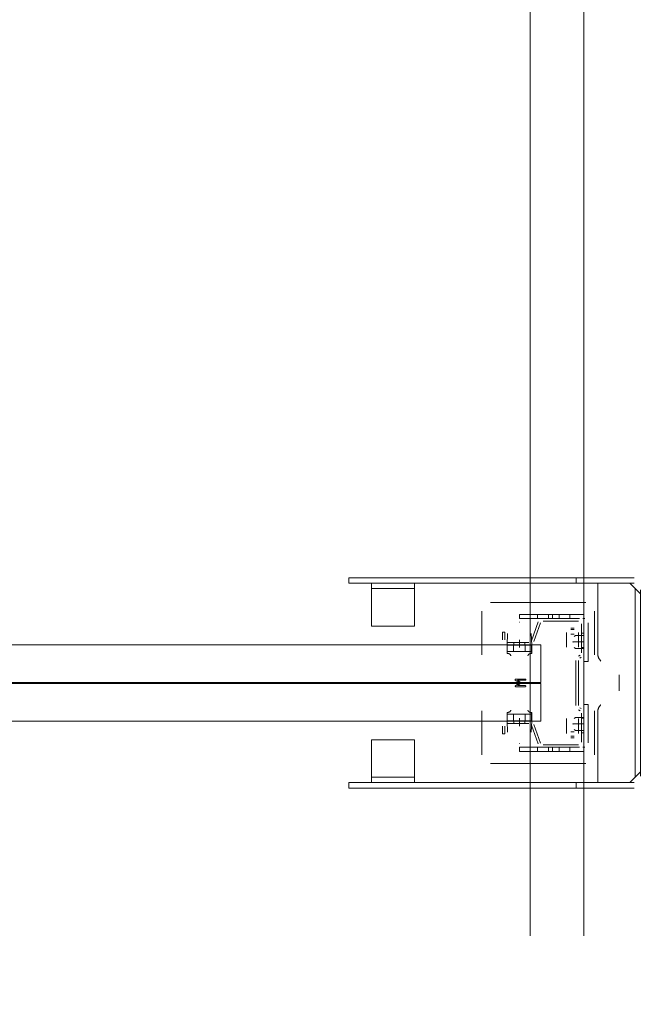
# Model space of a CAD drawing. Header units: millimetres. Extents: x -12989 to 357906, y -50379 to 30884.
# Tile 145 of 256: x 11283 to 11864, y 3251 to 4170. Entities that reach past the tile are written whole.
import ezdxf

# ---------------------------------------------------------------- set-up
doc = ezdxf.new("R2010")
doc.units = ezdxf.units.MM
doc.header["$MEASUREMENT"] = 0
doc.linetypes.add('MITTE2', pattern=[112.5, 75, -12.5, 12.5, -12.5])
doc.layers.add('Nowe_A_WYM_ZEWNETRZNE', color=7, linetype='Continuous')
for name, color, linetype, lineweight in [('Nowe_A_WYM_ZEWNETRZNE_Nr_pióra__1', 7, 'Continuous', 13), ('Nowe_A_WYM_ZEWNETRZNE_Nr_pióra__45', 7, 'Continuous', 15), ('Nowe_A_WYM_ZEWNETRZNE_Nr_pióra__85', 7, 'Continuous', 13), ('Nowe_REGAŁY_Nr_pióra__18', 9, 'Continuous', 13)]:
    doc.layers.add(name, color=color, linetype=linetype, lineweight=lineweight)
doc.styles.add('STYL_AUTOMATYCZNY_3', font='arial.ttf')
doc.dimstyles.new('STYL_AUTOMATYCZNY__1', dxfattribs={"dimtxt": 139.999998, "dimasz": 71.25, "dimexe": 0.18, "dimexo": 0.0625, "dimgap": 0, "dimtad": 1, "dimtih": 1, "dimtoh": 1, "dimdec": 0, "dimlfac": 0.1, "dimzin": 0, "dimdsep": 46, "dimtxsty": 'STYL_AUTOMATYCZNY_3', "dimblk": 'ARROWHEAD_6', "dimblk1": 'ARROWHEAD_6', "dimblk2": 'ARROWHEAD_6', "dimcen": 0.09, "dimse1": 1, "dimse2": 1, "dimclrd": 7, "dimclre": 7, "dimclrt": 7, "dimadec": 0, "dimazin": 0, "dimtfac": 1, "dimtdec": 4, "dimtmove": 0, "dimatfit": 3, "dimfxl": 0, "dimtolj": 1, "dimtzin": 0, "dimarcsym": 0})
doc.dimstyles.new('STYL_AUTOMATYCZNY__2', dxfattribs={"dimtxt": 139.999998, "dimasz": 71.25, "dimexe": 0.18, "dimexo": 0.0625, "dimgap": 0, "dimtad": 1, "dimdec": 0, "dimlfac": 0.1, "dimzin": 0, "dimdsep": 46, "dimtxsty": 'STYL_AUTOMATYCZNY_3', "dimblk": 'ARROWHEAD_6', "dimblk1": 'ARROWHEAD_6', "dimblk2": 'ARROWHEAD_6', "dimcen": 0.09, "dimse1": 1, "dimse2": 1, "dimclrd": 7, "dimclre": 7, "dimclrt": 7, "dimadec": 0, "dimazin": 0, "dimtfac": 1, "dimtdec": 4, "dimtmove": 0, "dimatfit": 3, "dimfxl": 0, "dimtolj": 1, "dimtzin": 0, "dimarcsym": 0})

# ---------------------------------------------------------------- blocks, each defined once
blk = doc.blocks.new('*D267')
at = {"layer": 'Nowe_A_WYM_ZEWNETRZNE_Nr_pióra__45', "color": 7, "linetype": 'Continuous', "lineweight": 15}
for p, q in [((-1341.01, 187.5), (-1266.01, 112.5)), ((-1341.01, 37.5), (-1266.01, -37.5))]:
    blk.add_line(p, q, dxfattribs=at)
at = {"layer": 'Nowe_A_WYM_ZEWNETRZNE_Nr_pióra__85', "color": 7, "linetype": 'Continuous', "lineweight": 13}
for p, q in [((-1303.51, 150), (-1303.51, 6849.85)), ((-1233.2, 150), (-1373.83, 150)), ((-1303.51, 0), (-1303.51, 150)), ((-1233.2, 0), (-1373.83, 0)), ((-1303.51, -56.25), (-1303.51, 0))]:
    blk.add_line(p, q, dxfattribs=at)
at = {"layer": 'Nowe_A_WYM_ZEWNETRZNE_Nr_pióra__1', "color": 7, "lineweight": 13, "insert": (-1331.51, -251.06), "char_height": 140, "attachment_point": 7, "rotation": 90, "style": 'STYL_AUTOMATYCZNY_3'}
blk.add_mtext('\\A1;{\\pql;\\fArial|b0|i0|c238|p0;\\W1.000000;15}', dxfattribs=at)
blk = doc.blocks.new('ARROWHEAD_6')
at = {"color": 0, "linetype": 'Continuous', "lineweight": 0}
for p, q in [((-0.5, -0.5), (0.5, 0.5)), ((0, 0), (-1, 0))]:
    blk.add_line(p, q, dxfattribs=at)
blk = doc.blocks.new('*D268')
at = {"layer": 'Nowe_A_WYM_ZEWNETRZNE_Nr_pióra__45', "color": 7, "linetype": 'Continuous', "lineweight": 15}
blk.add_line((-1341.01, 187.5), (-1266.01, 112.5), dxfattribs=at)
at = {"layer": 'Nowe_A_WYM_ZEWNETRZNE_Nr_pióra__85', "color": 7, "linetype": 'Continuous', "lineweight": 13}
blk.add_line((-1303.51, 150), (-1303.51, 6849.85), dxfattribs=at)
blk = doc.blocks.new('*D269')
at = {"layer": 'Nowe_A_WYM_ZEWNETRZNE_Nr_pióra__45', "color": 7, "linetype": 'Continuous', "lineweight": 15}
for p, q in [((-1341.01, 6887.35), (-1266.01, 6812.35)), ((-1341.01, 187.5), (-1266.01, 112.5))]:
    blk.add_line(p, q, dxfattribs=at)
at = {"layer": 'Nowe_A_WYM_ZEWNETRZNE_Nr_pióra__85', "color": 7, "linetype": 'Continuous', "lineweight": 13}
for p, q in [((-1233.2, 6849.85), (-1373.83, 6849.85)), ((-1303.51, 150), (-1303.51, 6849.85))]:
    blk.add_line(p, q, dxfattribs=at)
at = {"layer": 'Nowe_A_WYM_ZEWNETRZNE_Nr_pióra__1', "color": 7, "lineweight": 13, "char_height": 140, "attachment_point": 7, "rotation": 90, "style": 'STYL_AUTOMATYCZNY_3'}
for s, insert in [('\\A1;{\\pql;\\fArial|b0|i0|c238|p0;\\W1.000000;15}', (-1331.51, 6598.78)), ('\\A1;{\\pql;\\fArial|b0|i0|c238|p0;\\W1.000000;670}', (-1331.51, 3232.97))]:
    blk.add_mtext(s, dxfattribs=dict(at, insert=insert))
blk = doc.blocks.new('*D325')
at = {"layer": 'Nowe_A_WYM_ZEWNETRZNE_Nr_pióra__45', "color": 7, "linetype": 'Continuous', "lineweight": 15}
for p, q in [((5753.24, -1542.08), (5678.24, -1617.08)), ((36387.5, -1542.08), (36312.5, -1617.08))]:
    blk.add_line(p, q, dxfattribs=at)
at = {"layer": 'Nowe_A_WYM_ZEWNETRZNE_Nr_pióra__85', "color": 7, "linetype": 'Continuous', "lineweight": 13}
for p, q in [((5715.74, -1649.9), (5715.74, -1509.27)), ((36350, -1649.9), (36350, -1509.27)), ((5715.74, -1579.58), (36350, -1579.58))]:
    blk.add_line(p, q, dxfattribs=at)
at = {"layer": 'Nowe_A_WYM_ZEWNETRZNE_Nr_pióra__1', "color": 7, "lineweight": 13, "char_height": 140, "attachment_point": 7, "style": 'STYL_AUTOMATYCZNY_3'}
for s, insert in [('\\A1;{\\pql;\\fArial|b0|i0|c238|p0;\\W1.000000;3\xa0063}', (20685.85, -1551.58)), ('\\A1;{\\pql;\\fArial|b0|i0|c238|p0;\\W1.000000;15}', (36098.94, -1551.58))]:
    blk.add_mtext(s, dxfattribs=dict(at, insert=insert))
blk = doc.blocks.new('*D327')
at = {"layer": 'Nowe_A_WYM_ZEWNETRZNE_Nr_pióra__45', "color": 7, "linetype": 'Continuous', "lineweight": 15}
for p, q in [((36387.5, -1542.08), (36312.5, -1617.08)), ((36462.5, -1617.08), (36537.5, -1542.08))]:
    blk.add_line(p, q, dxfattribs=at)
at = {"layer": 'Nowe_A_WYM_ZEWNETRZNE_Nr_pióra__85', "color": 7, "linetype": 'Continuous', "lineweight": 13}
for p, q in [((36350, -1649.9), (36350, -1509.27)), ((36500, -1649.9), (36500, -1509.27)), ((5715.74, -1579.58), (36350, -1579.58)), ((36350, -1579.58), (36500, -1579.58)), ((36500, -1579.58), (36556.25, -1579.58))]:
    blk.add_line(p, q, dxfattribs=at)

msp = doc.modelspace()

# ---------------------------------------------------------------- linework, layer by layer
at = {"layer": 'Nowe_REGAŁY_Nr_pióra__18', "color": 9, "linetype": 'Continuous', "lineweight": 13}
for p, q in [((11758.67, 3314.99), (11758.67, 5706.99)), ((11808.67, 3314.99), (11808.67, 5706.99)), ((11589.65, 3643.99), (11589.65, 3648.99)), ((11855.67, 3648.99), (11589.65, 3648.99)), ((11801.65, 3648.99), (11801.65, 3643.99)), ((11855.67, 3643.99), (11589.65, 3643.99)), ((11610.85, 3643.99), (11610.85, 3641.99)), ((11610.85, 3638.99), (11610.85, 3641.99)), ((11610.85, 3638.99), (11650.85, 3638.99)), ((11610.85, 3638.99), (11610.85, 3632.99)), ((11650.85, 3641.99), (11650.85, 3643.99)), ((11650.85, 3641.99), (11650.85, 3638.99)), ((11650.85, 3632.99), (11650.85, 3638.99)), ((11821.67, 3643.99), (11821.67, 3578.49)), ((11851.67, 3643.99), (11856.67, 3638.99)), ((11859.67, 3635.99), (11856.67, 3638.99)), ((11856.67, 3638.99), (11856.67, 3463.19)), ((11861.67, 3463.99), (11861.67, 3637.99)), ((11610.85, 3632.99), (11610.85, 3606.99)), ((11650.85, 3606.99), (11650.85, 3632.99)), ((11859.67, 3635.99), (11861.67, 3633.99)), ((11721.67, 3625.99), (11810.67, 3625.99)), ((11721.67, 3625.99), (11810.67, 3625.99)), ((11713.67, 3577.14), (11713.67, 3617.99)), ((11713.67, 3577.14), (11713.67, 3617.99)), ((11808.67, 3614.99), (11748.67, 3614.99)), ((11748.67, 3610.99), (11748.67, 3614.99)), ((11748.67, 3610.99), (11804.67, 3610.99)), ((11765.67, 3610.99), (11765.67, 3614.99)), ((11770.79, 3610.99), (11803.92, 3610.99)), ((11770.79, 3610.99), (11803.92, 3610.99)), ((11775.67, 3610.99), (11775.67, 3614.99)), ((11779.67, 3610.99), (11779.67, 3614.99)), ((11785.67, 3610.99), (11785.67, 3614.99)), ((11795.67, 3610.99), (11795.67, 3614.99)), ((11809.57, 3610.99), (11807.77, 3610.99)), ((11809.57, 3610.99), (11807.77, 3610.99)), ((11808.67, 3610.09), (11808.67, 3611.89)), ((11808.67, 3610.09), (11808.67, 3611.89)), ((11818.67, 3617.99), (11818.67, 3577.14)), ((11818.67, 3617.99), (11818.67, 3577.14)), ((11610.85, 3603.99), (11610.85, 3606.99)), ((11610.85, 3603.99), (11650.85, 3603.99)), ((11650.85, 3606.99), (11650.85, 3603.99)), ((11748.44, 3607.54), (11748.9, 3607.54)), ((11748.44, 3607.54), (11748.9, 3607.54)), ((11759.97, 3590.38), (11766.33, 3607.86)), ((11759.97, 3590.38), (11766.33, 3607.86)), ((11768.44, 3607.09), (11762.08, 3589.61)), ((11768.44, 3607.09), (11762.08, 3589.61)), ((11803.92, 3608.74), (11770.79, 3608.74)), ((11803.92, 3608.74), (11770.79, 3608.74)), ((11796.57, 3602.11), (11799.77, 3602.11)), ((11796.57, 3602.11), (11799.77, 3602.11)), ((11796.67, 3600.74), (11799.67, 3600.74)), ((11796.67, 3600.74), (11799.67, 3600.74)), ((11806.42, 3579.03), (11806.42, 3606.24)), ((11806.42, 3579.03), (11806.42, 3606.24)), ((11808.67, 3606.99), (11808.67, 3570.99)), ((11808.67, 3606.24), (11808.67, 3579.03)), ((11808.67, 3606.24), (11808.67, 3579.03)), ((11812.67, 3570.99), (11812.67, 3606.99)), ((11732.92, 3598.49), (11735.17, 3598.49)), ((11732.92, 3591.24), (11732.92, 3598.49)), ((11732.92, 3598.49), (11735.17, 3598.49)), ((11732.92, 3591.24), (11732.92, 3598.49)), ((11735.17, 3598.49), (11735.17, 3591.24)), ((11735.17, 3598.49), (11735.17, 3591.24)), ((11737.17, 3586.25), (11737.54, 3597.02)), ((11737.17, 3586.25), (11737.54, 3597.02)), ((11759.79, 3597.02), (11760.17, 3586.25)), ((11759.79, 3597.02), (11760.17, 3586.25)), ((11792.57, 3585.91), (11792.57, 3598.11)), ((11792.57, 3585.91), (11792.57, 3598.11)), ((11792.67, 3597.91), (11792.67, 3593.67)), ((11792.67, 3597.91), (11792.67, 3593.67)), ((11792.67, 3587.09), (11792.67, 3593.67)), ((11792.67, 3587.09), (11792.67, 3593.67)), ((11796.67, 3596.5), (11799.67, 3596.5)), ((11796.67, 3596.5), (11799.67, 3596.5)), ((11799.74, 3594.3), (11801.12, 3595.29)), ((11808.67, 3595.29), (11801.12, 3595.29)), ((11803.67, 3593.67), (11803.67, 3597.91)), ((11803.67, 3593.67), (11803.67, 3597.91)), ((11803.67, 3593.67), (11803.67, 3587.09)), ((11803.67, 3593.67), (11803.67, 3587.09)), ((11803.77, 3598.11), (11803.77, 3585.91)), ((11803.77, 3598.11), (11803.77, 3585.91)), ((11806.42, 3597.49), (11808.67, 3597.49)), ((11806.42, 3597.49), (11808.67, 3597.49)), ((11737.16, 3579.74), (11737.16, 3586.25)), ((11737.16, 3586.25), (11737.17, 3586.25)), ((11737.16, 3579.74), (11737.16, 3586.25)), ((11737.16, 3586.25), (11737.17, 3586.25)), ((11737.19, 3582.01), (11737.19, 3578.55)), ((11737.19, 3582.01), (11737.19, 3578.55)), ((11737.31, 3580.45), (11737.31, 3586.25)), ((11737.71, 3586.25), (11737.31, 3586.25)), ((11737.31, 3580.45), (11737.31, 3586.25)), ((11737.71, 3586.25), (11737.31, 3586.25)), ((11737.67, 3588.74), (11757.62, 3588.74)), ((11737.67, 3588.74), (11757.62, 3588.74)), ((11757.62, 3586.49), (11737.67, 3586.49)), ((11757.62, 3586.49), (11737.67, 3586.49)), ((11737.71, 3586.25), (11748.61, 3586.25)), ((11737.71, 3586.25), (11748.61, 3586.25)), ((11743.17, 3586.25), (11743.17, 3580.25)), ((11743.17, 3586.25), (11743.17, 3580.25)), ((11743.52, 3586.49), (11743.52, 3588.74)), ((11743.52, 3586.49), (11743.52, 3588.74)), ((11748.73, 3586.25), (11748.61, 3586.25)), ((11748.73, 3586.25), (11748.61, 3586.25)), ((11748.73, 3586.25), (11759.62, 3586.25)), ((11748.73, 3586.25), (11759.62, 3586.25)), ((11753.82, 3586.49), (11753.82, 3588.74)), ((11753.82, 3586.49), (11753.82, 3588.74)), ((11754.17, 3586.25), (11754.17, 3580.25)), ((11754.17, 3586.25), (11754.17, 3580.25)), ((11760.03, 3586.25), (11759.62, 3586.25)), ((11760.03, 3586.25), (11759.62, 3586.25)), ((11760.03, 3586.25), (11760.03, 3580.45)), ((11760.03, 3586.25), (11760.03, 3580.45)), ((11760.14, 3578.56), (11760.14, 3582.02)), ((11760.14, 3578.56), (11760.14, 3582.02)), ((11760.17, 3586.25), (11760.18, 3586.25)), ((11760.17, 3586.25), (11760.18, 3586.25)), ((11760.18, 3586.25), (11760.18, 3579.75)), ((11760.18, 3586.25), (11760.18, 3579.75)), ((11792.66, 3585.91), (11792.57, 3585.91)), ((11792.66, 3585.91), (11792.57, 3585.91)), ((11792.66, 3584.25), (11792.66, 3585.91)), ((11792.66, 3584.25), (11792.66, 3585.91)), ((11792.67, 3584.25), (11792.66, 3584.25)), ((11792.67, 3584.25), (11792.66, 3584.25)), ((11792.67, 3584.26), (11792.67, 3587.09)), ((11792.67, 3584.26), (11792.67, 3587.09)), ((11792.67, 3584.26), (11792.67, 3584.25)), ((11792.67, 3584.26), (11792.67, 3584.25)), ((11798.79, 3589.88), (11798.79, 3588.6)), ((11801.12, 3583.19), (11799.74, 3584.18)), ((11808.69, 3589.24), (11799.85, 3589.24)), ((11808.67, 3583.19), (11801.12, 3583.19)), ((11803.67, 3584.26), (11803.67, 3587.09)), ((11803.67, 3584.26), (11803.67, 3587.09)), ((11803.67, 3584.25), (11803.67, 3584.26)), ((11803.67, 3584.25), (11803.67, 3584.26)), ((11803.68, 3584.25), (11803.67, 3584.25)), ((11803.68, 3584.25), (11803.67, 3584.25)), ((11803.68, 3585.91), (11803.68, 3584.25)), ((11803.77, 3585.91), (11803.68, 3585.91)), ((11803.68, 3585.91), (11803.68, 3584.25)), ((11803.77, 3585.91), (11803.68, 3585.91)), ((11808.67, 3583.99), (11806.42, 3583.99)), ((11808.67, 3583.99), (11806.42, 3583.99)), ((11808.67, 3583.49), (11806.42, 3583.49)), ((11808.67, 3583.49), (11806.42, 3583.49)), ((11737.71, 3580.25), (11737.31, 3580.25)), ((11737.71, 3580.25), (11737.31, 3580.25)), ((11748.61, 3580.25), (11737.71, 3580.25)), ((11748.61, 3580.25), (11737.71, 3580.25)), ((11748.73, 3580.25), (11748.61, 3580.25)), ((11748.73, 3580.25), (11748.61, 3580.25)), ((11759.62, 3580.25), (11748.73, 3580.25)), ((11759.62, 3580.25), (11748.73, 3580.25)), ((11760.03, 3580.25), (11759.62, 3580.25)), ((11760.03, 3580.25), (11759.62, 3580.25)), ((11803.79, 3576.07), (11805.17, 3576.87)), ((11803.79, 3576.07), (11805.17, 3576.87)), ((11806.29, 3574.92), (11804.92, 3574.12)), ((11806.29, 3574.92), (11804.92, 3574.12)), ((11801.42, 3530.02), (11801.42, 3571.96)), ((11801.42, 3530.02), (11801.42, 3571.96)), ((11803.67, 3571.96), (11803.67, 3530.02)), ((11803.67, 3571.96), (11803.67, 3530.02)), ((11812.67, 3570.99), (11808.67, 3570.99)), ((11745.17, 3554.49), (11754.17, 3554.49)), ((11745.17, 3554.49), (11754.17, 3554.49)), ((11841.67, 3558.59), (11841.67, 3543.59)), ((11748.76, 3550.99), (11744.89, 3553.56)), ((11748.76, 3550.99), (11744.89, 3553.56)), ((11744.92, 3548.43), (11748.76, 3550.99)), ((11744.92, 3548.43), (11748.76, 3550.99)), ((11754.17, 3547.49), (11745.17, 3547.49)), ((11754.17, 3547.49), (11745.17, 3547.49)), ((11746.81, 3553.48), (11749.86, 3551.45)), ((11754.17, 3553.48), (11746.81, 3553.48)), ((11746.81, 3553.48), (11749.86, 3551.45)), ((11754.17, 3553.48), (11746.81, 3553.48)), ((11749.86, 3550.52), (11746.81, 3548.49)), ((11749.86, 3550.52), (11746.81, 3548.49)), ((11746.81, 3548.49), (11754.17, 3548.49)), ((11746.81, 3548.49), (11754.17, 3548.49)), ((11804.92, 3527.85), (11806.29, 3527.06)), ((11804.92, 3527.85), (11806.29, 3527.06)), ((11808.67, 3494.99), (11808.67, 3530.99)), ((11812.67, 3530.99), (11808.67, 3530.99)), ((11812.67, 3530.99), (11812.67, 3494.99)), ((11713.67, 3483.99), (11713.67, 3524.84)), ((11713.67, 3483.99), (11713.67, 3524.84)), ((11737.16, 3515.73), (11737.16, 3522.24)), ((11737.16, 3515.73), (11737.16, 3522.24)), ((11737.31, 3521.73), (11737.31, 3515.73)), ((11737.71, 3521.73), (11737.31, 3521.73)), ((11737.31, 3521.73), (11737.31, 3515.73)), ((11737.71, 3521.73), (11737.31, 3521.73)), ((11737.71, 3521.73), (11748.61, 3521.73)), ((11737.71, 3521.73), (11748.61, 3521.73)), ((11743.17, 3515.73), (11743.17, 3521.73)), ((11743.17, 3515.73), (11743.17, 3521.73)), ((11748.73, 3521.73), (11748.61, 3521.73)), ((11748.73, 3521.73), (11748.61, 3521.73)), ((11748.73, 3521.73), (11759.62, 3521.73)), ((11748.73, 3521.73), (11759.62, 3521.73)), ((11754.17, 3515.73), (11754.17, 3521.73)), ((11754.17, 3515.73), (11754.17, 3521.73)), ((11760.03, 3521.73), (11759.62, 3521.73)), ((11760.03, 3521.73), (11759.62, 3521.73)), ((11760.03, 3521.53), (11760.03, 3515.73)), ((11760.03, 3521.53), (11760.03, 3515.73)), ((11760.14, 3519.96), (11760.14, 3523.42)), ((11760.14, 3519.96), (11760.14, 3523.42)), ((11760.18, 3522.23), (11760.18, 3515.73)), ((11760.18, 3522.23), (11760.18, 3515.73)), ((11792.66, 3516.06), (11792.66, 3517.73)), ((11792.66, 3517.73), (11792.67, 3517.73)), ((11792.66, 3516.06), (11792.66, 3517.73)), ((11792.66, 3517.73), (11792.67, 3517.73)), ((11792.67, 3517.73), (11792.67, 3517.72)), ((11792.67, 3517.73), (11792.67, 3517.72)), ((11792.67, 3517.72), (11792.67, 3514.89)), ((11792.67, 3517.72), (11792.67, 3514.89)), ((11801.12, 3518.79), (11799.74, 3517.8)), ((11808.67, 3518.79), (11801.12, 3518.79)), ((11803.67, 3517.73), (11803.68, 3517.73)), ((11803.67, 3517.72), (11803.67, 3517.73)), ((11803.67, 3517.73), (11803.68, 3517.73)), ((11803.67, 3517.72), (11803.67, 3517.73)), ((11803.67, 3517.72), (11803.67, 3514.89)), ((11803.67, 3517.72), (11803.67, 3514.89)), ((11803.68, 3517.73), (11803.68, 3516.06)), ((11803.68, 3517.73), (11803.68, 3516.06)), ((11805.17, 3525.11), (11803.79, 3525.91)), ((11805.17, 3525.11), (11803.79, 3525.91)), ((11806.42, 3495.74), (11806.42, 3522.95)), ((11806.42, 3495.74), (11806.42, 3522.95)), ((11806.42, 3518.49), (11808.67, 3518.49)), ((11806.42, 3518.49), (11808.67, 3518.49)), ((11806.42, 3517.99), (11808.67, 3517.99)), ((11806.42, 3517.99), (11808.67, 3517.99)), ((11808.67, 3522.95), (11808.67, 3495.74)), ((11808.67, 3522.95), (11808.67, 3495.74)), ((11818.67, 3524.84), (11818.67, 3483.99)), ((11818.67, 3524.84), (11818.67, 3483.99)), ((11821.67, 3523.59), (11821.67, 3458.19)), ((11732.92, 3503.49), (11732.92, 3510.74)), ((11732.92, 3503.49), (11732.92, 3510.74)), ((11735.17, 3510.74), (11735.17, 3503.49)), ((11735.17, 3510.74), (11735.17, 3503.49)), ((11737.17, 3515.73), (11737.16, 3515.73)), ((11737.17, 3515.73), (11737.16, 3515.73)), ((11737.54, 3504.96), (11737.17, 3515.73)), ((11737.54, 3504.96), (11737.17, 3515.73)), ((11737.71, 3515.73), (11737.31, 3515.73)), ((11737.71, 3515.73), (11737.31, 3515.73)), ((11737.67, 3515.49), (11757.62, 3515.49)), ((11737.67, 3515.49), (11757.62, 3515.49)), ((11757.62, 3513.24), (11737.67, 3513.24)), ((11757.62, 3513.24), (11737.67, 3513.24)), ((11748.61, 3515.73), (11737.71, 3515.73)), ((11748.61, 3515.73), (11737.71, 3515.73)), ((11743.52, 3513.24), (11743.52, 3515.49)), ((11743.52, 3513.24), (11743.52, 3515.49)), ((11748.73, 3515.73), (11748.61, 3515.73)), ((11748.73, 3515.73), (11748.61, 3515.73)), ((11759.62, 3515.73), (11748.73, 3515.73)), ((11759.62, 3515.73), (11748.73, 3515.73)), ((11753.82, 3513.24), (11753.82, 3515.49)), ((11753.82, 3513.24), (11753.82, 3515.49)), ((11760.03, 3515.73), (11759.62, 3515.73)), ((11760.03, 3515.73), (11759.62, 3515.73)), ((11760.17, 3515.73), (11759.79, 3504.96)), ((11760.17, 3515.73), (11759.79, 3504.96)), ((11766.33, 3494.11), (11759.97, 3511.59)), ((11766.33, 3494.11), (11759.97, 3511.59)), ((11760.18, 3515.73), (11760.17, 3515.73)), ((11760.18, 3515.73), (11760.17, 3515.73)), ((11762.08, 3512.36), (11768.44, 3494.88)), ((11762.08, 3512.36), (11768.44, 3494.88)), ((11792.57, 3503.86), (11792.57, 3516.06)), ((11792.57, 3516.06), (11792.66, 3516.06)), ((11792.57, 3503.86), (11792.57, 3516.06)), ((11792.57, 3516.06), (11792.66, 3516.06)), ((11792.67, 3514.89), (11792.67, 3508.31)), ((11792.67, 3514.89), (11792.67, 3508.31)), ((11792.67, 3508.31), (11792.67, 3504.06)), ((11792.67, 3508.31), (11792.67, 3504.06)), ((11798.79, 3512.1), (11798.79, 3513.38)), ((11808.69, 3512.74), (11799.85, 3512.74)), ((11803.67, 3508.31), (11803.67, 3514.89)), ((11803.67, 3508.31), (11803.67, 3514.89)), ((11803.67, 3504.06), (11803.67, 3508.31)), ((11803.67, 3504.06), (11803.67, 3508.31)), ((11803.68, 3516.06), (11803.77, 3516.06)), ((11803.68, 3516.06), (11803.77, 3516.06)), ((11803.77, 3516.06), (11803.77, 3503.86)), ((11803.77, 3516.06), (11803.77, 3503.86)), ((11735.17, 3503.49), (11732.92, 3503.49)), ((11735.17, 3503.49), (11732.92, 3503.49)), ((11799.77, 3499.86), (11796.57, 3499.86)), ((11799.77, 3499.86), (11796.57, 3499.86)), ((11796.67, 3505.48), (11799.67, 3505.48)), ((11796.67, 3505.48), (11799.67, 3505.48)), ((11796.67, 3501.24), (11799.67, 3501.24)), ((11796.67, 3501.24), (11799.67, 3501.24)), ((11799.74, 3507.68), (11801.12, 3506.69)), ((11808.67, 3506.69), (11801.12, 3506.69)), ((11808.67, 3504.49), (11806.42, 3504.49)), ((11808.67, 3504.49), (11806.42, 3504.49)), ((11610.85, 3494.99), (11610.85, 3497.99)), ((11650.85, 3497.99), (11610.85, 3497.99)), ((11610.85, 3494.99), (11610.85, 3468.99)), ((11650.85, 3497.99), (11650.85, 3494.99)), ((11650.85, 3468.99), (11650.85, 3494.99)), ((11748.9, 3494.44), (11748.44, 3494.44)), ((11748.9, 3494.44), (11748.44, 3494.44)), ((11748.67, 3490.99), (11804.67, 3490.99)), ((11748.67, 3490.99), (11748.67, 3486.99)), ((11765.67, 3490.99), (11765.67, 3486.99)), ((11770.79, 3493.24), (11803.92, 3493.24)), ((11770.79, 3493.24), (11803.92, 3493.24)), ((11803.92, 3490.99), (11770.79, 3490.99)), ((11803.92, 3490.99), (11770.79, 3490.99)), ((11775.67, 3490.99), (11775.67, 3486.99)), ((11779.67, 3490.99), (11779.67, 3486.99)), ((11785.67, 3490.99), (11785.67, 3486.99)), ((11795.67, 3490.99), (11795.67, 3486.99)), ((11809.57, 3490.99), (11807.77, 3490.99)), ((11809.57, 3490.99), (11807.77, 3490.99)), ((11808.67, 3490.09), (11808.67, 3491.89)), ((11808.67, 3490.09), (11808.67, 3491.89)), ((11808.67, 3486.99), (11748.67, 3486.99)), ((11810.67, 3475.99), (11721.67, 3475.99)), ((11810.67, 3475.99), (11721.67, 3475.99)), ((11610.85, 3468.99), (11610.85, 3462.99)), ((11610.85, 3459.99), (11610.85, 3462.99)), ((11650.85, 3462.99), (11610.85, 3462.99)), ((11650.85, 3462.99), (11650.85, 3468.99)), ((11650.85, 3462.99), (11650.85, 3459.99)), ((11856.67, 3463.19), (11851.67, 3458.19)), ((11856.67, 3463.19), (11859.67, 3466.19)), ((11861.67, 3468.19), (11859.67, 3466.19)), ((11589.65, 3457.99), (11589.65, 3452.99)), ((11589.65, 3457.99), (11855.67, 3457.99)), ((11610.85, 3459.99), (11610.85, 3457.99)), ((11650.85, 3457.99), (11650.85, 3459.99)), ((11801.65, 3457.99), (11801.65, 3452.99)), ((11824.67, 3458.19), (11821.67, 3458.19)), ((11824.67, 3458.19), (11850.67, 3458.19)), ((11850.67, 3458.19), (11851.67, 3458.19)), ((11855.67, 3452.99), (11589.65, 3452.99))]:
    msp.add_line(p, q, dxfattribs=at)
at = {"layer": 'Nowe_REGAŁY_Nr_pióra__18', "color": 9, "linetype": 'MITTE2', "lineweight": 13}
for p, q in [((11748.67, 3583.99), (11748.67, 3591.24)), ((11748.67, 3583.99), (11748.67, 3591.24)), ((11748.67, 3510.74), (11748.67, 3517.99)), ((11748.67, 3510.74), (11748.67, 3517.99))]:
    msp.add_line(p, q, dxfattribs=at)
at = {"layer": 'Nowe_REGAŁY_Nr_pióra__18', "color": 9, "linetype": 'Continuous', "lineweight": 13}
for points in [[(10748.67, 3551.49), (10748.67, 3586.49), (11768.67, 3586.49), (11768.67, 3551.49)], [(10748.67, 3551.49), (10748.67, 3586.49), (11768.67, 3586.49), (11768.67, 3551.49)], [(10748.67, 3515.49), (10748.67, 3550.49), (11768.67, 3550.49), (11768.67, 3515.49)], [(10748.67, 3515.49), (10748.67, 3550.49), (11768.67, 3550.49), (11768.67, 3515.49)]]:
    msp.add_lwpolyline(points, close=True, dxfattribs=at)
at = {"layer": 'Nowe_REGAŁY_Nr_pióra__18', "color": 9, "linetype": 'Continuous', "lineweight": 13, "flags": 128}
for points in [[(11737.31, 3586.25), (11737.29, 3586.22), (11737.29, 3586.18), (11737.28, 3586.12), (11737.28, 3586.05), (11737.27, 3585.96), (11737.27, 3585.86), (11737.26, 3585.74), (11737.26, 3585.61), (11737.25, 3585.46), (11737.25, 3585.3), (11737.24, 3585.13), (11737.24, 3584.94), (11737.23, 3584.73), (11737.23, 3584.51), (11737.22, 3584.28), (11737.22, 3584.04), (11737.21, 3583.78), (11737.21, 3583.51), (11737.21, 3583.23), (11737.2, 3582.94), (11737.2, 3582.64), (11737.2, 3582.33), (11737.19, 3582.01)], [(11737.31, 3586.25), (11737.29, 3586.22), (11737.29, 3586.18), (11737.28, 3586.12), (11737.28, 3586.05), (11737.27, 3585.96), (11737.27, 3585.86), (11737.26, 3585.74), (11737.26, 3585.61), (11737.25, 3585.46), (11737.25, 3585.3), (11737.24, 3585.13), (11737.24, 3584.94), (11737.23, 3584.73), (11737.23, 3584.51), (11737.22, 3584.28), (11737.22, 3584.04), (11737.21, 3583.78), (11737.21, 3583.51), (11737.21, 3583.23), (11737.2, 3582.94), (11737.2, 3582.64), (11737.2, 3582.33), (11737.19, 3582.01)], [(11760.03, 3586.25), (11760.04, 3586.22), (11760.04, 3586.18), (11760.05, 3586.12), (11760.06, 3586.05), (11760.06, 3585.97), (11760.07, 3585.86), (11760.07, 3585.75), (11760.08, 3585.61), (11760.08, 3585.47), (11760.09, 3585.31), (11760.09, 3585.13), (11760.1, 3584.94), (11760.1, 3584.74), (11760.11, 3584.52), (11760.11, 3584.29), (11760.11, 3584.05), (11760.12, 3583.79), (11760.12, 3583.52), (11760.13, 3583.24), (11760.13, 3582.96), (11760.13, 3582.65), (11760.14, 3582.34), (11760.14, 3582.02)], [(11760.03, 3586.25), (11760.04, 3586.22), (11760.04, 3586.18), (11760.05, 3586.12), (11760.06, 3586.05), (11760.06, 3585.97), (11760.07, 3585.86), (11760.07, 3585.75), (11760.08, 3585.61), (11760.08, 3585.47), (11760.09, 3585.31), (11760.09, 3585.13), (11760.1, 3584.94), (11760.1, 3584.74), (11760.11, 3584.52), (11760.11, 3584.29), (11760.11, 3584.05), (11760.12, 3583.79), (11760.12, 3583.52), (11760.13, 3583.24), (11760.13, 3582.96), (11760.13, 3582.65), (11760.14, 3582.34), (11760.14, 3582.02)], [(11737.19, 3578.55), (11737.2, 3578.68), (11737.2, 3578.81), (11737.2, 3578.93), (11737.21, 3579.04), (11737.21, 3579.16), (11737.21, 3579.26), (11737.22, 3579.36), (11737.22, 3579.46), (11737.23, 3579.55), (11737.23, 3579.64), (11737.24, 3579.72), (11737.24, 3579.8), (11737.25, 3579.87), (11737.25, 3579.94), (11737.26, 3579.99), (11737.26, 3580.05), (11737.27, 3580.09), (11737.27, 3580.14), (11737.28, 3580.17), (11737.28, 3580.2), (11737.29, 3580.22), (11737.29, 3580.24), (11737.3, 3580.25)], [(11737.19, 3578.55), (11737.2, 3578.68), (11737.2, 3578.81), (11737.2, 3578.93), (11737.21, 3579.04), (11737.21, 3579.16), (11737.21, 3579.26), (11737.22, 3579.36), (11737.22, 3579.46), (11737.23, 3579.55), (11737.23, 3579.64), (11737.24, 3579.72), (11737.24, 3579.8), (11737.25, 3579.87), (11737.25, 3579.94), (11737.26, 3579.99), (11737.26, 3580.05), (11737.27, 3580.09), (11737.27, 3580.14), (11737.28, 3580.17), (11737.28, 3580.2), (11737.29, 3580.22), (11737.29, 3580.24), (11737.3, 3580.25)], [(11737.19, 3578.55), (11737.42, 3578.55), (11737.65, 3578.53), (11737.87, 3578.51), (11738.09, 3578.48), (11738.31, 3578.44), (11738.52, 3578.39), (11738.72, 3578.33), (11738.92, 3578.27), (11739.12, 3578.2), (11739.3, 3578.11), (11739.48, 3578.02), (11739.64, 3577.92), (11739.8, 3577.82), (11739.94, 3577.7), (11740.07, 3577.58), (11740.19, 3577.45), (11740.3, 3577.32), (11740.39, 3577.18), (11740.47, 3577.03), (11740.54, 3576.88), (11740.59, 3576.72), (11740.63, 3576.57), (11740.65, 3576.41), (11740.66, 3576.25)], [(11737.19, 3578.55), (11737.42, 3578.55), (11737.65, 3578.53), (11737.87, 3578.51), (11738.09, 3578.48), (11738.31, 3578.44), (11738.52, 3578.39), (11738.72, 3578.33), (11738.92, 3578.27), (11739.12, 3578.2), (11739.3, 3578.11), (11739.48, 3578.02), (11739.64, 3577.92), (11739.8, 3577.82), (11739.94, 3577.7), (11740.07, 3577.58), (11740.19, 3577.45), (11740.3, 3577.32), (11740.39, 3577.18), (11740.47, 3577.03), (11740.54, 3576.88), (11740.59, 3576.72), (11740.63, 3576.57), (11740.65, 3576.41), (11740.66, 3576.25)], [(11756.67, 3576.25), (11756.67, 3576.41), (11756.7, 3576.57), (11756.73, 3576.73), (11756.78, 3576.88), (11756.85, 3577.03), (11756.93, 3577.18), (11757.02, 3577.32), (11757.13, 3577.46), (11757.25, 3577.59), (11757.38, 3577.71), (11757.53, 3577.82), (11757.68, 3577.93), (11757.85, 3578.03), (11758.02, 3578.12), (11758.21, 3578.2), (11758.4, 3578.28), (11758.6, 3578.34), (11758.81, 3578.4), (11759.02, 3578.45), (11759.24, 3578.49), (11759.46, 3578.52), (11759.69, 3578.54), (11759.91, 3578.55), (11760.14, 3578.56)], [(11756.67, 3576.25), (11756.67, 3576.41), (11756.7, 3576.57), (11756.73, 3576.73), (11756.78, 3576.88), (11756.85, 3577.03), (11756.93, 3577.18), (11757.02, 3577.32), (11757.13, 3577.46), (11757.25, 3577.59), (11757.38, 3577.71), (11757.53, 3577.82), (11757.68, 3577.93), (11757.85, 3578.03), (11758.02, 3578.12), (11758.21, 3578.2), (11758.4, 3578.28), (11758.6, 3578.34), (11758.81, 3578.4), (11759.02, 3578.45), (11759.24, 3578.49), (11759.46, 3578.52), (11759.69, 3578.54), (11759.91, 3578.55), (11760.14, 3578.56)], [(11760.14, 3578.56), (11760.14, 3578.69), (11760.13, 3578.81), (11760.13, 3578.93), (11760.13, 3579.05), (11760.12, 3579.16), (11760.12, 3579.27), (11760.11, 3579.37), (11760.11, 3579.47), (11760.11, 3579.56), (11760.1, 3579.64), (11760.1, 3579.73), (11760.09, 3579.8), (11760.09, 3579.87), (11760.08, 3579.94), (11760.08, 3580), (11760.07, 3580.05), (11760.07, 3580.1), (11760.06, 3580.14), (11760.06, 3580.17), (11760.05, 3580.2), (11760.04, 3580.22), (11760.04, 3580.24), (11760.03, 3580.25)], [(11760.14, 3578.56), (11760.14, 3578.69), (11760.13, 3578.81), (11760.13, 3578.93), (11760.13, 3579.05), (11760.12, 3579.16), (11760.12, 3579.27), (11760.11, 3579.37), (11760.11, 3579.47), (11760.11, 3579.56), (11760.1, 3579.64), (11760.1, 3579.73), (11760.09, 3579.8), (11760.09, 3579.87), (11760.08, 3579.94), (11760.08, 3580), (11760.07, 3580.05), (11760.07, 3580.1), (11760.06, 3580.14), (11760.06, 3580.17), (11760.05, 3580.2), (11760.04, 3580.22), (11760.04, 3580.24), (11760.03, 3580.25)], [(11821.67, 3578.59), (11821.67, 3578.28), (11821.69, 3577.97), (11821.71, 3577.66), (11821.75, 3577.34), (11821.79, 3577.02), (11821.85, 3576.71), (11821.91, 3576.39), (11821.99, 3576.07), (11822.08, 3575.75), (11822.18, 3575.44), (11822.29, 3575.12), (11822.41, 3574.81), (11822.54, 3574.51), (11822.68, 3574.2), (11822.83, 3573.9), (11823, 3573.61), (11823.17, 3573.32), (11823.35, 3573.03), (11823.55, 3572.75), (11823.75, 3572.48), (11823.96, 3572.21), (11824.19, 3571.95), (11824.42, 3571.7), (11824.67, 3571.45)], [(11744.67, 3553.99), (11744.67, 3554.03), (11744.67, 3554.07), (11744.67, 3554.1), (11744.68, 3554.14), (11744.69, 3554.17), (11744.7, 3554.2), (11744.71, 3554.24), (11744.72, 3554.26), (11744.74, 3554.29), (11744.75, 3554.32), (11744.77, 3554.34), (11744.79, 3554.36), (11744.81, 3554.38), (11744.84, 3554.4), (11744.86, 3554.42), (11744.89, 3554.43), (11744.92, 3554.44), (11744.95, 3554.46), (11744.98, 3554.46), (11745.01, 3554.47), (11745.05, 3554.48), (11745.09, 3554.48), (11745.13, 3554.49), (11745.17, 3554.49)], [(11744.67, 3553.99), (11744.67, 3554.03), (11744.67, 3554.07), (11744.67, 3554.1), (11744.68, 3554.14), (11744.69, 3554.17), (11744.7, 3554.2), (11744.71, 3554.24), (11744.72, 3554.26), (11744.74, 3554.29), (11744.75, 3554.32), (11744.77, 3554.34), (11744.79, 3554.36), (11744.81, 3554.38), (11744.84, 3554.4), (11744.86, 3554.42), (11744.89, 3554.43), (11744.92, 3554.44), (11744.95, 3554.46), (11744.98, 3554.46), (11745.01, 3554.47), (11745.05, 3554.48), (11745.09, 3554.48), (11745.13, 3554.49), (11745.17, 3554.49)], [(11754.17, 3554.49), (11754.21, 3554.49), (11754.25, 3554.48), (11754.28, 3554.48), (11754.32, 3554.47), (11754.35, 3554.46), (11754.38, 3554.46), (11754.42, 3554.44), (11754.44, 3554.43), (11754.47, 3554.42), (11754.5, 3554.4), (11754.52, 3554.38), (11754.54, 3554.36), (11754.56, 3554.34), (11754.58, 3554.32), (11754.6, 3554.29), (11754.61, 3554.26), (11754.62, 3554.24), (11754.64, 3554.2), (11754.64, 3554.17), (11754.65, 3554.14), (11754.66, 3554.1), (11754.66, 3554.07), (11754.67, 3554.03), (11754.67, 3553.99)], [(11754.17, 3554.49), (11754.21, 3554.49), (11754.25, 3554.48), (11754.28, 3554.48), (11754.32, 3554.47), (11754.35, 3554.46), (11754.38, 3554.46), (11754.42, 3554.44), (11754.44, 3554.43), (11754.47, 3554.42), (11754.5, 3554.4), (11754.52, 3554.38), (11754.54, 3554.36), (11754.56, 3554.34), (11754.58, 3554.32), (11754.6, 3554.29), (11754.61, 3554.26), (11754.62, 3554.24), (11754.64, 3554.2), (11754.64, 3554.17), (11754.65, 3554.14), (11754.66, 3554.1), (11754.66, 3554.07), (11754.67, 3554.03), (11754.67, 3553.99)], [(11744.89, 3553.56), (11744.87, 3553.57), (11744.85, 3553.58), (11744.84, 3553.6), (11744.82, 3553.61), (11744.81, 3553.63), (11744.79, 3553.64), (11744.78, 3553.66), (11744.77, 3553.67), (11744.75, 3553.69), (11744.74, 3553.71), (11744.73, 3553.72), (11744.72, 3553.74), (11744.71, 3553.76), (11744.71, 3553.78), (11744.7, 3553.8), (11744.69, 3553.81), (11744.69, 3553.83), (11744.68, 3553.85), (11744.68, 3553.88), (11744.67, 3553.9), (11744.67, 3553.92), (11744.67, 3553.94), (11744.67, 3553.96), (11744.67, 3553.99)], [(11744.89, 3553.56), (11744.87, 3553.57), (11744.85, 3553.58), (11744.84, 3553.6), (11744.82, 3553.61), (11744.81, 3553.63), (11744.79, 3553.64), (11744.78, 3553.66), (11744.77, 3553.67), (11744.75, 3553.69), (11744.74, 3553.71), (11744.73, 3553.72), (11744.72, 3553.74), (11744.71, 3553.76), (11744.71, 3553.78), (11744.7, 3553.8), (11744.69, 3553.81), (11744.69, 3553.83), (11744.68, 3553.85), (11744.68, 3553.88), (11744.67, 3553.9), (11744.67, 3553.92), (11744.67, 3553.94), (11744.67, 3553.96), (11744.67, 3553.99)], [(11744.67, 3547.99), (11744.67, 3548.02), (11744.67, 3548.04), (11744.67, 3548.06), (11744.67, 3548.08), (11744.68, 3548.1), (11744.68, 3548.12), (11744.69, 3548.14), (11744.69, 3548.16), (11744.7, 3548.18), (11744.71, 3548.2), (11744.72, 3548.22), (11744.73, 3548.24), (11744.74, 3548.25), (11744.75, 3548.27), (11744.76, 3548.29), (11744.78, 3548.31), (11744.79, 3548.32), (11744.81, 3548.34), (11744.82, 3548.36), (11744.84, 3548.37), (11744.86, 3548.39), (11744.88, 3548.4), (11744.9, 3548.42), (11744.92, 3548.43)], [(11744.67, 3547.99), (11744.67, 3548.02), (11744.67, 3548.04), (11744.67, 3548.06), (11744.67, 3548.08), (11744.68, 3548.1), (11744.68, 3548.12), (11744.69, 3548.14), (11744.69, 3548.16), (11744.7, 3548.18), (11744.71, 3548.2), (11744.72, 3548.22), (11744.73, 3548.24), (11744.74, 3548.25), (11744.75, 3548.27), (11744.76, 3548.29), (11744.78, 3548.31), (11744.79, 3548.32), (11744.81, 3548.34), (11744.82, 3548.36), (11744.84, 3548.37), (11744.86, 3548.39), (11744.88, 3548.4), (11744.9, 3548.42), (11744.92, 3548.43)], [(11745.17, 3547.49), (11745.13, 3547.49), (11745.09, 3547.5), (11745.05, 3547.5), (11745.01, 3547.51), (11744.98, 3547.51), (11744.95, 3547.52), (11744.92, 3547.53), (11744.89, 3547.55), (11744.86, 3547.56), (11744.84, 3547.58), (11744.81, 3547.6), (11744.79, 3547.62), (11744.77, 3547.64), (11744.75, 3547.66), (11744.74, 3547.69), (11744.72, 3547.71), (11744.71, 3547.74), (11744.7, 3547.77), (11744.69, 3547.81), (11744.68, 3547.84), (11744.67, 3547.88), (11744.67, 3547.91), (11744.67, 3547.95), (11744.67, 3547.99)], [(11745.17, 3547.49), (11745.13, 3547.49), (11745.09, 3547.5), (11745.05, 3547.5), (11745.01, 3547.51), (11744.98, 3547.51), (11744.95, 3547.52), (11744.92, 3547.53), (11744.89, 3547.55), (11744.86, 3547.56), (11744.84, 3547.58), (11744.81, 3547.6), (11744.79, 3547.62), (11744.77, 3547.64), (11744.75, 3547.66), (11744.74, 3547.69), (11744.72, 3547.71), (11744.71, 3547.74), (11744.7, 3547.77), (11744.69, 3547.81), (11744.68, 3547.84), (11744.67, 3547.88), (11744.67, 3547.91), (11744.67, 3547.95), (11744.67, 3547.99)], [(11749.86, 3551.45), (11749.89, 3551.44), (11749.91, 3551.42), (11749.93, 3551.4), (11749.96, 3551.38), (11749.98, 3551.37), (11750, 3551.35), (11750.01, 3551.33), (11750.03, 3551.31), (11750.05, 3551.29), (11750.06, 3551.27), (11750.08, 3551.25), (11750.09, 3551.24), (11750.1, 3551.22), (11750.11, 3551.2), (11750.12, 3551.18), (11750.13, 3551.16), (11750.14, 3551.14), (11750.15, 3551.12), (11750.15, 3551.1), (11750.16, 3551.07), (11750.16, 3551.05), (11750.17, 3551.03), (11750.17, 3551.01), (11750.17, 3550.99)], [(11749.86, 3551.45), (11749.89, 3551.44), (11749.91, 3551.42), (11749.93, 3551.4), (11749.96, 3551.38), (11749.98, 3551.37), (11750, 3551.35), (11750.01, 3551.33), (11750.03, 3551.31), (11750.05, 3551.29), (11750.06, 3551.27), (11750.08, 3551.25), (11750.09, 3551.24), (11750.1, 3551.22), (11750.11, 3551.2), (11750.12, 3551.18), (11750.13, 3551.16), (11750.14, 3551.14), (11750.15, 3551.12), (11750.15, 3551.1), (11750.16, 3551.07), (11750.16, 3551.05), (11750.17, 3551.03), (11750.17, 3551.01), (11750.17, 3550.99)], [(11750.17, 3550.99), (11750.17, 3550.97), (11750.17, 3550.95), (11750.16, 3550.92), (11750.16, 3550.9), (11750.15, 3550.88), (11750.15, 3550.86), (11750.14, 3550.84), (11750.13, 3550.82), (11750.12, 3550.8), (11750.11, 3550.78), (11750.1, 3550.76), (11750.09, 3550.74), (11750.08, 3550.72), (11750.06, 3550.7), (11750.05, 3550.68), (11750.03, 3550.66), (11750.01, 3550.64), (11750, 3550.62), (11749.98, 3550.6), (11749.96, 3550.59), (11749.93, 3550.57), (11749.91, 3550.55), (11749.89, 3550.53), (11749.86, 3550.52)], [(11750.17, 3550.99), (11750.17, 3550.97), (11750.17, 3550.95), (11750.16, 3550.92), (11750.16, 3550.9), (11750.15, 3550.88), (11750.15, 3550.86), (11750.14, 3550.84), (11750.13, 3550.82), (11750.12, 3550.8), (11750.11, 3550.78), (11750.1, 3550.76), (11750.09, 3550.74), (11750.08, 3550.72), (11750.06, 3550.7), (11750.05, 3550.68), (11750.03, 3550.66), (11750.01, 3550.64), (11750, 3550.62), (11749.98, 3550.6), (11749.96, 3550.59), (11749.93, 3550.57), (11749.91, 3550.55), (11749.89, 3550.53), (11749.86, 3550.52)], [(11754.67, 3553.99), (11754.67, 3553.94), (11754.66, 3553.91), (11754.66, 3553.87), (11754.65, 3553.83), (11754.64, 3553.8), (11754.64, 3553.77), (11754.62, 3553.74), (11754.61, 3553.71), (11754.6, 3553.68), (11754.58, 3553.66), (11754.56, 3553.63), (11754.54, 3553.61), (11754.52, 3553.59), (11754.5, 3553.57), (11754.47, 3553.56), (11754.44, 3553.54), (11754.42, 3553.53), (11754.38, 3553.52), (11754.35, 3553.51), (11754.32, 3553.5), (11754.28, 3553.49), (11754.25, 3553.49), (11754.21, 3553.49), (11754.17, 3553.48)], [(11754.67, 3553.99), (11754.67, 3553.94), (11754.66, 3553.91), (11754.66, 3553.87), (11754.65, 3553.83), (11754.64, 3553.8), (11754.64, 3553.77), (11754.62, 3553.74), (11754.61, 3553.71), (11754.6, 3553.68), (11754.58, 3553.66), (11754.56, 3553.63), (11754.54, 3553.61), (11754.52, 3553.59), (11754.5, 3553.57), (11754.47, 3553.56), (11754.44, 3553.54), (11754.42, 3553.53), (11754.38, 3553.52), (11754.35, 3553.51), (11754.32, 3553.5), (11754.28, 3553.49), (11754.25, 3553.49), (11754.21, 3553.49), (11754.17, 3553.48)], [(11754.17, 3548.49), (11754.21, 3548.49), (11754.25, 3548.49), (11754.28, 3548.49), (11754.32, 3548.48), (11754.35, 3548.47), (11754.38, 3548.46), (11754.42, 3548.45), (11754.44, 3548.44), (11754.47, 3548.42), (11754.5, 3548.41), (11754.52, 3548.39), (11754.54, 3548.37), (11754.56, 3548.35), (11754.58, 3548.32), (11754.6, 3548.3), (11754.61, 3548.27), (11754.62, 3548.24), (11754.64, 3548.21), (11754.64, 3548.18), (11754.65, 3548.15), (11754.66, 3548.11), (11754.66, 3548.07), (11754.67, 3548.03), (11754.67, 3547.99)], [(11754.17, 3548.49), (11754.21, 3548.49), (11754.25, 3548.49), (11754.28, 3548.49), (11754.32, 3548.48), (11754.35, 3548.47), (11754.38, 3548.46), (11754.42, 3548.45), (11754.44, 3548.44), (11754.47, 3548.42), (11754.5, 3548.41), (11754.52, 3548.39), (11754.54, 3548.37), (11754.56, 3548.35), (11754.58, 3548.32), (11754.6, 3548.3), (11754.61, 3548.27), (11754.62, 3548.24), (11754.64, 3548.21), (11754.64, 3548.18), (11754.65, 3548.15), (11754.66, 3548.11), (11754.66, 3548.07), (11754.67, 3548.03), (11754.67, 3547.99)], [(11754.67, 3547.99), (11754.67, 3547.95), (11754.66, 3547.91), (11754.66, 3547.88), (11754.65, 3547.84), (11754.64, 3547.81), (11754.64, 3547.77), (11754.62, 3547.74), (11754.61, 3547.71), (11754.6, 3547.69), (11754.58, 3547.66), (11754.56, 3547.64), (11754.54, 3547.62), (11754.52, 3547.6), (11754.5, 3547.58), (11754.47, 3547.56), (11754.44, 3547.55), (11754.42, 3547.53), (11754.38, 3547.52), (11754.35, 3547.51), (11754.32, 3547.51), (11754.28, 3547.5), (11754.25, 3547.5), (11754.21, 3547.49), (11754.17, 3547.49)], [(11754.67, 3547.99), (11754.67, 3547.95), (11754.66, 3547.91), (11754.66, 3547.88), (11754.65, 3547.84), (11754.64, 3547.81), (11754.64, 3547.77), (11754.62, 3547.74), (11754.61, 3547.71), (11754.6, 3547.69), (11754.58, 3547.66), (11754.56, 3547.64), (11754.54, 3547.62), (11754.52, 3547.6), (11754.5, 3547.58), (11754.47, 3547.56), (11754.44, 3547.55), (11754.42, 3547.53), (11754.38, 3547.52), (11754.35, 3547.51), (11754.32, 3547.51), (11754.28, 3547.5), (11754.25, 3547.5), (11754.21, 3547.49), (11754.17, 3547.49)], [(11824.67, 3530.73), (11824.42, 3530.48), (11824.19, 3530.23), (11823.96, 3529.97), (11823.75, 3529.7), (11823.55, 3529.43), (11823.35, 3529.15), (11823.17, 3528.86), (11823, 3528.57), (11822.83, 3528.27), (11822.68, 3527.98), (11822.54, 3527.67), (11822.41, 3527.36), (11822.29, 3527.05), (11822.18, 3526.74), (11822.08, 3526.43), (11821.99, 3526.11), (11821.91, 3525.79), (11821.85, 3525.47), (11821.79, 3525.15), (11821.75, 3524.84), (11821.71, 3524.52), (11821.69, 3524.21), (11821.67, 3523.9), (11821.67, 3523.59)], [(11740.66, 3525.73), (11740.65, 3525.57), (11740.63, 3525.41), (11740.59, 3525.25), (11740.54, 3525.1), (11740.47, 3524.95), (11740.39, 3524.8), (11740.3, 3524.66), (11740.19, 3524.53), (11740.07, 3524.4), (11739.94, 3524.28), (11739.8, 3524.16), (11739.64, 3524.06), (11739.48, 3523.96), (11739.3, 3523.87), (11739.12, 3523.78), (11738.92, 3523.71), (11738.72, 3523.64), (11738.52, 3523.59), (11738.31, 3523.54), (11738.09, 3523.5), (11737.87, 3523.47), (11737.65, 3523.45), (11737.42, 3523.43), (11737.19, 3523.43)], [(11740.66, 3525.73), (11740.65, 3525.57), (11740.63, 3525.41), (11740.59, 3525.25), (11740.54, 3525.1), (11740.47, 3524.95), (11740.39, 3524.8), (11740.3, 3524.66), (11740.19, 3524.53), (11740.07, 3524.4), (11739.94, 3524.28), (11739.8, 3524.16), (11739.64, 3524.06), (11739.48, 3523.96), (11739.3, 3523.87), (11739.12, 3523.78), (11738.92, 3523.71), (11738.72, 3523.64), (11738.52, 3523.59), (11738.31, 3523.54), (11738.09, 3523.5), (11737.87, 3523.47), (11737.65, 3523.45), (11737.42, 3523.43), (11737.19, 3523.43)], [(11737.19, 3523.43), (11737.2, 3523.3), (11737.2, 3523.17), (11737.2, 3523.05), (11737.21, 3522.94), (11737.21, 3522.82), (11737.21, 3522.72), (11737.22, 3522.61), (11737.22, 3522.52), (11737.23, 3522.42), (11737.23, 3522.34), (11737.24, 3522.26), (11737.24, 3522.18), (11737.25, 3522.11), (11737.25, 3522.04), (11737.26, 3521.98), (11737.26, 3521.93), (11737.27, 3521.88), (11737.27, 3521.84), (11737.28, 3521.81), (11737.28, 3521.78), (11737.29, 3521.76), (11737.29, 3521.74), (11737.3, 3521.73)], [(11737.19, 3523.43), (11737.2, 3523.3), (11737.2, 3523.17), (11737.2, 3523.05), (11737.21, 3522.94), (11737.21, 3522.82), (11737.21, 3522.72), (11737.22, 3522.61), (11737.22, 3522.52), (11737.23, 3522.42), (11737.23, 3522.34), (11737.24, 3522.26), (11737.24, 3522.18), (11737.25, 3522.11), (11737.25, 3522.04), (11737.26, 3521.98), (11737.26, 3521.93), (11737.27, 3521.88), (11737.27, 3521.84), (11737.28, 3521.81), (11737.28, 3521.78), (11737.29, 3521.76), (11737.29, 3521.74), (11737.3, 3521.73)], [(11760.14, 3523.42), (11759.91, 3523.43), (11759.69, 3523.44), (11759.46, 3523.46), (11759.24, 3523.49), (11759.02, 3523.53), (11758.81, 3523.58), (11758.6, 3523.64), (11758.4, 3523.7), (11758.21, 3523.78), (11758.02, 3523.86), (11757.85, 3523.95), (11757.68, 3524.05), (11757.53, 3524.16), (11757.38, 3524.27), (11757.25, 3524.39), (11757.13, 3524.52), (11757.02, 3524.66), (11756.93, 3524.8), (11756.85, 3524.95), (11756.78, 3525.1), (11756.73, 3525.25), (11756.7, 3525.41), (11756.67, 3525.57), (11756.67, 3525.73)], [(11760.14, 3523.42), (11759.91, 3523.43), (11759.69, 3523.44), (11759.46, 3523.46), (11759.24, 3523.49), (11759.02, 3523.53), (11758.81, 3523.58), (11758.6, 3523.64), (11758.4, 3523.7), (11758.21, 3523.78), (11758.02, 3523.86), (11757.85, 3523.95), (11757.68, 3524.05), (11757.53, 3524.16), (11757.38, 3524.27), (11757.25, 3524.39), (11757.13, 3524.52), (11757.02, 3524.66), (11756.93, 3524.8), (11756.85, 3524.95), (11756.78, 3525.1), (11756.73, 3525.25), (11756.7, 3525.41), (11756.67, 3525.57), (11756.67, 3525.73)], [(11760.14, 3523.42), (11760.14, 3523.29), (11760.13, 3523.17), (11760.13, 3523.05), (11760.13, 3522.93), (11760.12, 3522.82), (11760.12, 3522.71), (11760.11, 3522.61), (11760.11, 3522.51), (11760.11, 3522.42), (11760.1, 3522.33), (11760.1, 3522.25), (11760.09, 3522.18), (11760.09, 3522.11), (11760.08, 3522.04), (11760.08, 3521.98), (11760.07, 3521.93), (11760.07, 3521.88), (11760.06, 3521.84), (11760.06, 3521.81), (11760.05, 3521.78), (11760.04, 3521.76), (11760.04, 3521.74), (11760.03, 3521.73)], [(11760.14, 3523.42), (11760.14, 3523.29), (11760.13, 3523.17), (11760.13, 3523.05), (11760.13, 3522.93), (11760.12, 3522.82), (11760.12, 3522.71), (11760.11, 3522.61), (11760.11, 3522.51), (11760.11, 3522.42), (11760.1, 3522.33), (11760.1, 3522.25), (11760.09, 3522.18), (11760.09, 3522.11), (11760.08, 3522.04), (11760.08, 3521.98), (11760.07, 3521.93), (11760.07, 3521.88), (11760.06, 3521.84), (11760.06, 3521.81), (11760.05, 3521.78), (11760.04, 3521.76), (11760.04, 3521.74), (11760.03, 3521.73)], [(11760.03, 3515.73), (11760.04, 3515.76), (11760.04, 3515.8), (11760.05, 3515.86), (11760.06, 3515.93), (11760.06, 3516.01), (11760.07, 3516.12), (11760.07, 3516.23), (11760.08, 3516.36), (11760.08, 3516.51), (11760.09, 3516.67), (11760.09, 3516.85), (11760.1, 3517.04), (11760.1, 3517.24), (11760.11, 3517.46), (11760.11, 3517.69), (11760.11, 3517.93), (11760.12, 3518.19), (11760.12, 3518.46), (11760.13, 3518.73), (11760.13, 3519.02), (11760.13, 3519.32), (11760.14, 3519.64), (11760.14, 3519.96)], [(11760.03, 3515.73), (11760.04, 3515.76), (11760.04, 3515.8), (11760.05, 3515.86), (11760.06, 3515.93), (11760.06, 3516.01), (11760.07, 3516.12), (11760.07, 3516.23), (11760.08, 3516.36), (11760.08, 3516.51), (11760.09, 3516.67), (11760.09, 3516.85), (11760.1, 3517.04), (11760.1, 3517.24), (11760.11, 3517.46), (11760.11, 3517.69), (11760.11, 3517.93), (11760.12, 3518.19), (11760.12, 3518.46), (11760.13, 3518.73), (11760.13, 3519.02), (11760.13, 3519.32), (11760.14, 3519.64), (11760.14, 3519.96)]]:
    msp.add_lwpolyline(points, dxfattribs=at)

# ---------------------------------------------------------------- dimensions: what is measured, and where the dimension line sits
at = {"layer": 'Nowe_A_WYM_ZEWNETRZNE', "color": 7, "linetype": 'Continuous', "lineweight": 13}
for base, p1, p2, picture, middle in [((36350, -1579.58), (5715.74, 7500), (36350, 150), '*D325', (20926.01, -1481.58)), ((36500, -1579.58), (36350, 7500), (36500, 7500), '*D327', (36205.48, -1481.58))]:
    dim = msp.add_linear_dim(base=base, p1=p1, p2=p2, dimstyle='STYL_AUTOMATYCZNY__1', dxfattribs=at)
    dim.commit()
    dim.dimension.update_dxf_attribs({"geometry": picture, "text_midpoint": middle, "dimtype": 160})
for base, p1, p2, picture, middle in [((-1303.51, 6849.85), (18000, 150), (2607.87, 6849.85), '*D269', (-1401.51, 3392.79)), ((-1303.51, 150), (18000, 0), (-350, 150), '*D267', (-1401.51, -144.52)), ((-1303.51453594, 150), (-350, 150), (18000, 150), '*D268', (-1401.51453487, 149.88141735))]:
    dim = msp.add_linear_dim(base=base, p1=p1, p2=p2, angle=90, dimstyle='STYL_AUTOMATYCZNY__2', dxfattribs=at)
    dim.commit()
    dim.dimension.update_dxf_attribs({"geometry": picture, "text_midpoint": middle, "dimtype": 160, "text_rotation": 90})

doc.saveas('drawing.dxf')
